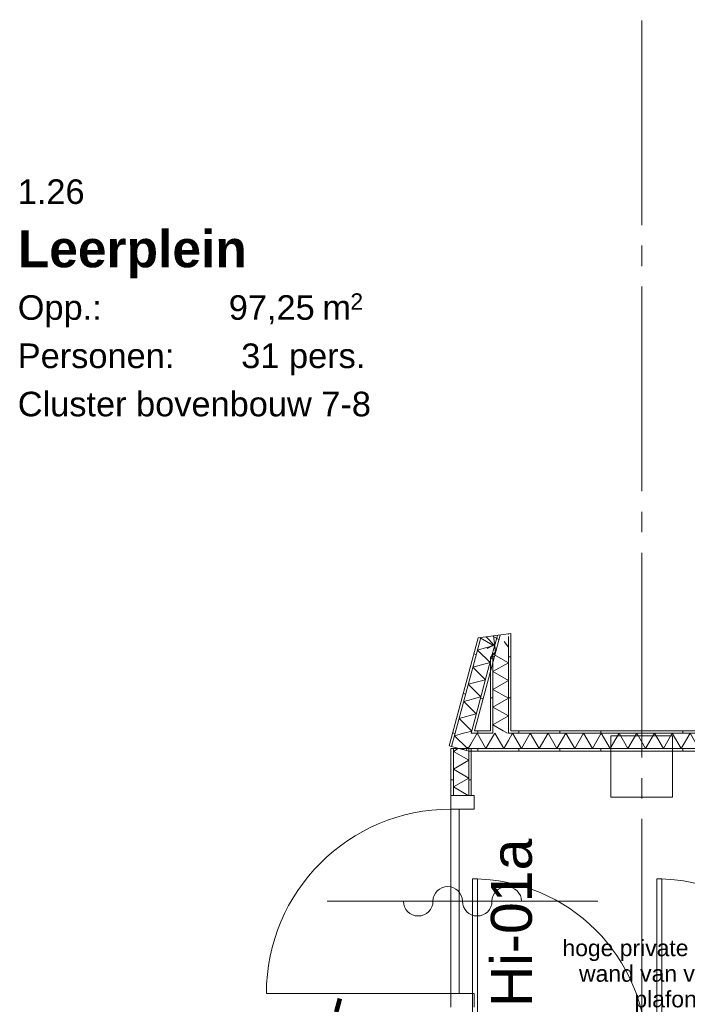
# Model space of a CAD drawing. Header units: millimetres. Extents: x 10 to 584, y 10 to 831.
# Tile 38 of 61: x 192 to 224, y 632 to 680. Entities that reach past the tile are written whole.
import ezdxf
from ezdxf.xclip import XClip

# ---------------------------------------------------------------- set-up
doc = ezdxf.new("R2010")
doc.units = ezdxf.units.MM
doc.header["$MEASUREMENT"] = 0
doc.header["$XCLIPFRAME"] = 0
doc.linetypes.add('B0204', pattern=[13, 10, -1, 1, -1])
for name, color, linetype in [('21 Buitenwanden', 7, 'Continuous'), ('22 NC Binnenwanden', 7, 'Continuous'), ('22 NC Binnenwanden Deuren', 7, 'Continuous'), ('22 NC Binnenwanden Deurlabels', 7, 'Continuous'), ('22 NC Binnenwanden Doorsnede-arcering', 7, 'Continuous'), ('22 NC Binnenwanden Laagscheidingslijnen', 7, 'Continuous'), ('28 Draagconstructies', 7, 'Continuous'), ('74 Sanitair', 7, 'Continuous'), ('A Stramien', 7, 'Continuous'), ('Info Algemeen', 7, 'Continuous'), ('Z Ruimtefuncties', 7, 'Continuous')]:
    doc.layers.add(name, color=color, linetype=linetype)
doc.styles.add('GENERATED_STYLE_1', font='txt')
doc.styles.add('GENERATED_STYLE_3', font='txt')
pattern_1 = [(97.7131, (78, 259.1879), (1.981905, 0.268426), [])]
pattern_2 = [(1e-14, (78, 259.1879), (0, 2), [])]
pattern_3 = [(345, (78, 259.1879), (0.517638, 1.931852), [])]
pattern_4 = [(270, (78, 259.1879), (2, 0), [])]
pattern_5 = [(180, (78, 259.1879), (0, 2), [])]

# ---------------------------------------------------------------- blocks, each defined once
blk = doc.blocks.new('*X235')
at = {"layer": '22 NC Binnenwanden Doorsnede-arcering', "color": 7, "linetype": 'Continuous', "lineweight": 0}
for p, q in [((215.492, 649.667), (215.28, 649.941)), ((214.803, 649.333), (214.778, 649.365)), ((214.803, 649.333), (214.85, 649.448))]:
    blk.add_line(p, q, dxfattribs=at)
blk = doc.blocks.new('*X255')
at = {"layer": '22 NC Binnenwanden Doorsnede-arcering', "color": 7, "linetype": 'Continuous', "lineweight": 0}
for p, q in [((212.808, 644.569), (213.043, 644.705)), ((212.808, 644.569), (213.558, 644.136)), ((212.808, 643.703), (213.558, 644.136)), ((212.808, 643.703), (213.558, 643.27)), ((212.808, 642.837), (213.558, 643.27)), ((212.808, 642.837), (213.526, 642.423))]:
    blk.add_line(p, q, dxfattribs=at)
blk = doc.blocks.new('*X296')
at = {"layer": '22 NC Binnenwanden Doorsnede-arcering', "color": 7, "linetype": 'Continuous', "lineweight": 0}
for p in [(214.405, 650.162), (214.428, 649.639)]:
    blk.add_line(p, (214.822, 649.745), dxfattribs=at)
blk = doc.blocks.new('*X298')
at = {"layer": '22 NC Binnenwanden Doorsnede-arcering', "color": 7, "linetype": 'Continuous', "lineweight": 0}
for p, q in [((213.986, 649.521), (214.428, 649.639)), ((213.986, 649.521), (214.598, 648.908)), ((213.762, 648.684), (214.598, 648.908)), ((213.762, 648.684), (214.374, 648.072)), ((213.538, 647.847), (214.374, 648.072)), ((213.538, 647.847), (214.15, 647.235)), ((213.313, 647.011), (214.15, 647.235)), ((213.313, 647.011), (213.926, 646.399)), ((213.089, 646.174), (213.926, 646.399)), ((213.089, 646.174), (213.702, 645.562)), ((213.302, 645.455), (213.702, 645.562))]:
    blk.add_line(p, q, dxfattribs=at)
blk = doc.blocks.new('*X299')
at = {"layer": '22 NC Binnenwanden Doorsnede-arcering', "color": 7, "linetype": 'Continuous', "lineweight": 0}
for p, q in [((212.865, 645.338), (213.302, 645.455)), ((212.865, 645.338), (213.478, 644.726)), ((213.401, 644.705), (213.478, 644.726))]:
    blk.add_line(p, q, dxfattribs=at)
blk = doc.blocks.new('*X301')
at = {"layer": '22 NC Binnenwanden Doorsnede-arcering', "color": 7, "linetype": 'Continuous', "lineweight": 0}
blk.add_line((213.251, 644.665), (213.401, 644.705), dxfattribs=at)
blk = doc.blocks.new('*X350')
at = {"layer": '22 NC Binnenwanden Doorsnede-arcering', "color": 7, "linetype": 'Continuous', "lineweight": 0}
for p in [(213.661, 644.926), (213.491, 644.777)]:
    blk.add_line(p, (213.533, 644.705), dxfattribs=at)
blk = doc.blocks.new('*X351')
at = {"layer": '22 NC Binnenwanden Doorsnede-arcering', "color": 7, "linetype": 'Continuous', "lineweight": 0}
for p, q in [((215.698, 645.455), (215.492, 645.098)), ((215.698, 645.455), (216.131, 644.705)), ((216.564, 645.455), (216.131, 644.705)), ((216.564, 645.455), (216.997, 644.705)), ((217.43, 645.455), (216.997, 644.705)), ((217.43, 645.455), (217.863, 644.705)), ((218.296, 645.455), (217.863, 644.705)), ((218.296, 645.455), (218.729, 644.705)), ((219.162, 645.455), (218.729, 644.705)), ((219.162, 645.455), (219.595, 644.705)), ((220.028, 645.455), (219.595, 644.705)), ((220.028, 645.455), (220.461, 644.705)), ((220.894, 645.455), (220.461, 644.705)), ((220.894, 645.455), (221.327, 644.705)), ((221.76, 645.455), (221.327, 644.705)), ((221.76, 645.455), (222.193, 644.705)), ((222.626, 645.455), (222.193, 644.705)), ((222.626, 645.455), (223.059, 644.705)), ((223.492, 645.455), (223.059, 644.705)), ((223.492, 645.455), (223.925, 644.705)), ((224.358, 645.455), (223.925, 644.705)), ((224.358, 645.455), (224.791, 644.705)), ((225.115, 645.267), (224.791, 644.705))]:
    blk.add_line(p, q, dxfattribs=at)
blk = doc.blocks.new('*X352')
at = {"layer": '22 NC Binnenwanden Doorsnede-arcering', "color": 7, "linetype": 'Continuous', "lineweight": 0}
for p, q in [((214.832, 645.455), (214.742, 645.299)), ((214.832, 645.455), (215.265, 644.705)), ((215.492, 645.098), (215.265, 644.705))]:
    blk.add_line(p, q, dxfattribs=at)
blk = doc.blocks.new('*X353')
at = {"layer": '22 NC Binnenwanden Doorsnede-arcering', "color": 7, "linetype": 'Continuous', "lineweight": 0}
for p, q in [((213.966, 645.455), (213.661, 644.926)), ((213.966, 645.455), (214.399, 644.705)), ((214.742, 645.299), (214.399, 644.705))]:
    blk.add_line(p, q, dxfattribs=at)
blk = doc.blocks.new('*X360')
at = {"layer": '22 NC Binnenwanden Doorsnede-arcering', "color": 7, "linetype": 'Continuous', "lineweight": 0}
for p, q in [((214.742, 649.765), (214.121, 650.124)), ((214.764, 650.211), (214.742, 650.198)), ((215.029, 650.033), (214.742, 650.198)), ((214.742, 649.765), (214.46, 649.603)), ((214.86, 649.4), (214.742, 649.332)), ((214.828, 649.283), (214.742, 649.332))]:
    blk.add_line(p, q, dxfattribs=at)
blk = doc.blocks.new('*X361')
at = {"layer": '22 NC Binnenwanden Doorsnede-arcering', "color": 7, "linetype": 'Continuous', "lineweight": 0}
blk.add_line((215.458, 645.455), (215.241, 645.58), dxfattribs=at)
blk = doc.blocks.new('*X362')
at = {"layer": '22 NC Binnenwanden Doorsnede-arcering', "color": 7, "linetype": 'Continuous', "lineweight": 0}
for p, q in [((215.492, 648.899), (214.753, 649.326)), ((215.492, 648.899), (214.742, 648.466)), ((215.492, 648.033), (214.742, 648.466)), ((215.492, 648.033), (214.742, 647.6)), ((215.492, 647.167), (214.742, 647.6)), ((215.492, 647.167), (214.742, 646.734)), ((215.492, 646.301), (214.742, 646.734)), ((215.492, 646.301), (214.742, 645.868)), ((215.241, 645.58), (214.742, 645.868))]:
    blk.add_line(p, q, dxfattribs=at)
blk = doc.blocks.new('Drawing_2_2', base_point=(78, 259.188))
at = {"layer": '22 NC Binnenwanden Doorsnede-arcering', "linetype": 'Continuous', "lineweight": 0, "true_color": 0x000000}
h = blk.add_hatch(dxfattribs=at)
h.set_pattern_fill('930_Lijnen_vert_200_0002', color=18, style=0, pattern_type=2)
h.set_pattern_definition(pattern_3)
h.paths.add_polyline_path([(214.014, 650.109), (212.602, 644.839), (212.723, 644.806), (214.113, 649.997)])
h = blk.add_hatch(dxfattribs=at)
h.set_pattern_fill('930_Lijnen_vert_200_0002', color=18, style=0, pattern_type=2)
h.set_pattern_definition(pattern_1)
h.paths.add_polyline_path([(214.014, 650.109), (214.723, 649.304), (215.617, 650.326)])
h = blk.add_hatch(dxfattribs=at)
h.set_pattern_fill('930_Lijnen_vert_200_0002', color=18, style=0, pattern_type=2)
h.set_pattern_definition(pattern_3)
h.paths.add_polyline_path([(214.014, 650.109), (214.113, 649.997), (214.149, 650.128)])
h = blk.add_hatch(dxfattribs=at)
h.set_pattern_fill('930_Lijnen_vert_200_0002', color=18, style=0, pattern_type=2)
h.set_pattern_definition(pattern_1)
h.paths.add_polyline_path([(214.954, 650.237), (214.674, 649.189), (214.808, 649.208), (215.089, 650.255)])
h = blk.add_hatch(dxfattribs=at)
h.set_pattern_fill('930_Lijnen_vert_200_0002', color=18, style=0, pattern_type=2)
h.set_pattern_definition(pattern_1)
h.paths.add_polyline_path([(215.492, 650.183), (215.617, 650.2), (215.617, 650.326)])
h = blk.add_hatch(dxfattribs=at)
h.set_pattern_fill('930_Lijnen_vert_200_0002', color=18, style=0, pattern_type=2)
h.set_pattern_definition(pattern_5)
h.paths.add_polyline_path([(215.492, 650.183), (215.492, 645.58), (215.617, 645.58), (215.617, 650.2)])
h = blk.add_hatch(dxfattribs=at)
h.set_pattern_fill('930_Lijnen_vert_200_0002', color=18, style=0, pattern_type=2)
h.set_pattern_definition(pattern_3)
h.paths.add_polyline_path([(213.836, 645.58), (214.808, 649.208), (214.709, 649.32), (213.707, 645.58)])
h = blk.add_hatch(dxfattribs=at)
h.set_pattern_fill('930_Lijnen_vert_200_0002', color=18, style=0, pattern_type=2)
h.set_pattern_definition(pattern_1)
h.paths.add_polyline_path([(214.617, 649.182), (214.742, 649.199), (214.742, 649.325)])
h = blk.add_hatch(dxfattribs=at)
h.set_pattern_fill('930_Lijnen_vert_200_0002', color=18, style=0, pattern_type=2)
h.set_pattern_definition(pattern_1)
h.paths.add_polyline_path([(214.723, 649.304), (214.617, 649.182), (214.808, 649.208)])
h = blk.add_hatch(dxfattribs=at)
h.set_pattern_fill('930_Lijnen_vert_200_0002', color=18, style=0, pattern_type=2)
h.set_pattern_definition(pattern_5)
h.paths.add_polyline_path([(214.617, 649.182), (214.617, 645.58), (214.742, 645.58), (214.742, 649.199)])
h = blk.add_hatch(dxfattribs=at)
h.set_pattern_fill('930_Lijnen_vert_200_0002', color=18, style=0, pattern_type=2)
h.set_pattern_definition(pattern_3)
h.paths.add_polyline_path([(213.802, 645.455), (213.836, 645.58), (213.707, 645.58), (213.673, 645.455)])
h = blk.add_hatch(dxfattribs=at)
h.set_pattern_fill('930_Lijnen_vert_200_0002', color=18, style=0, pattern_type=2)
h.set_pattern_definition(pattern_4)
h.paths.add_polyline_path([(214.617, 645.58), (213.836, 645.58), (213.802, 645.455), (214.617, 645.455)])
h = blk.add_hatch(dxfattribs=at)
h.set_pattern_fill('930_Lijnen_vert_200_0002', color=18, style=0, pattern_type=2)
h.set_pattern_definition(pattern_4)
h.paths.add_polyline_path([(214.617, 645.455), (214.742, 645.455), (214.742, 645.58), (214.617, 645.58)])
h = blk.add_hatch(dxfattribs=at)
h.set_pattern_fill('930_Lijnen_vert_200_0002', color=18, style=0, pattern_type=2)
h.set_pattern_definition(pattern_4)
h.paths.add_polyline_path([(215.492, 645.455), (215.617, 645.455), (215.617, 645.58), (215.492, 645.58)])
h = blk.add_hatch(dxfattribs=at)
h.set_pattern_fill('930_Lijnen_vert_200_0002', color=18, style=0, pattern_type=2)
h.set_pattern_definition(pattern_4)
h.paths.add_polyline_path([(215.617, 645.455), (225.037, 645.455), (225.07, 645.58), (215.617, 645.58)])
h = blk.add_hatch(dxfattribs=at)
h.set_pattern_fill('930_Lijnen_vert_200_0002', color=18, style=0, pattern_type=2)
h.set_pattern_definition(pattern_2)
h.paths.add_polyline_path([(212.808, 644.705), (212.683, 644.705), (212.683, 642.423), (212.808, 642.423)])
h = blk.add_hatch(dxfattribs=at)
h.set_pattern_fill('930_Lijnen_vert_200_0002', color=18, style=0, pattern_type=2)
h.set_pattern_definition(pattern_3)
h.paths.add_polyline_path([(213.447, 644.612), (213.568, 644.58), (213.601, 644.705), (213.472, 644.705)])
h = blk.add_hatch(dxfattribs=at)
h.set_pattern_fill('930_Lijnen_vert_200_0002', color=18, style=0, pattern_type=2)
h.set_pattern_definition(pattern_2)
h.paths.add_polyline_path([(213.683, 644.705), (213.558, 644.705), (213.558, 642.423), (213.683, 642.423)])
h = blk.add_hatch(dxfattribs=at)
h.set_pattern_fill('930_Lijnen_vert_200_0002', color=18, style=0, pattern_type=2)
h.set_pattern_definition(pattern_4)
h.paths.add_polyline_path([(225.741, 644.705), (213.601, 644.705), (213.568, 644.58), (225.708, 644.58)])
at = {"layer": '22 NC Binnenwanden', "color": 1, "linetype": 'Continuous', "lineweight": 0}
for p, q in [((212.602, 644.839), (212.723, 644.806)), ((212.723, 644.806), (213.447, 644.612)), ((213.447, 644.612), (213.568, 644.58)), ((212.683, 642.423), (212.808, 642.423)), ((212.808, 642.423), (213.558, 642.423)), ((213.558, 642.423), (213.683, 642.423))]:
    blk.add_line(p, q, dxfattribs=at)
at = {"layer": '22 NC Binnenwanden', "color": 1, "linetype": 'Continuous', "lineweight": 0, "flags": 128}
for points in [[(214.014, 650.109), (212.602, 644.839)], [(215.617, 650.326), (214.014, 650.109)], [(215.617, 650.326), (215.617, 650.2)], [(215.617, 645.58), (215.617, 650.2)], [(213.836, 645.58), (214.808, 649.208)], [(214.808, 649.208), (214.617, 649.182)], [(214.617, 649.182), (214.617, 645.58)], [(214.617, 645.58), (213.836, 645.58)], [(225.07, 645.58), (215.617, 645.58)], [(212.683, 644.705), (212.808, 644.705)], [(212.683, 644.705), (212.683, 642.423)], [(212.808, 644.705), (213.558, 644.705)], [(213.558, 644.705), (213.683, 644.705)], [(213.568, 644.58), (225.708, 644.58)], [(213.683, 642.423), (213.683, 644.705)]]:
    blk.add_lwpolyline(points, dxfattribs=at)
at = {"layer": '22 NC Binnenwanden Deuren', "color": 1, "linetype": 'Continuous', "lineweight": 0}
for p, q in [((212.602, 644.839), (212.723, 644.806)), ((212.723, 644.806), (213.447, 644.612)), ((213.447, 644.612), (213.568, 644.58)), ((212.683, 641.753), (212.683, 642.423)), ((212.683, 642.423), (213.823, 642.423)), ((212.683, 642.423), (212.808, 642.423)), ((212.683, 642.423), (212.808, 642.423)), ((212.808, 642.423), (213.558, 642.423)), ((212.808, 642.423), (213.558, 642.423)), ((213.558, 642.423), (213.683, 642.423)), ((213.558, 642.423), (213.683, 642.423)), ((213.823, 642.423), (213.823, 641.753)), ((213.823, 641.753), (212.683, 641.753)), ((212.683, 641.753), (212.683, 632.753)), ((213.083, 641.753), (212.683, 641.753)), ((213.083, 632.753), (213.083, 641.753)), ((219.853, 637.253), (206.653, 637.253)), ((212.683, 632.753), (203.683, 632.753)), ((212.683, 632.083), (212.683, 632.753)), ((212.683, 632.753), (213.823, 632.753)), ((212.683, 632.753), (213.083, 632.753)), ((213.823, 632.753), (213.823, 632.083))]:
    blk.add_line(p, q, dxfattribs=at)
for centre, radius, start, end in [((212.683, 632.753), 9, 90, 180), ((212.533, 637.253), 0.72, 0, 180), ((215.413, 637.253), 0.72, 0, 180), ((211.093, 637.253), 0.72, 180, 0), ((213.973, 637.253), 0.72, 180, 0)]:
    blk.add_arc(centre, radius, start, end, dxfattribs=at)
at = {"layer": '22 NC Binnenwanden Laagscheidingslijnen', "color": 9, "linetype": 'Continuous', "lineweight": 0}
for p, q in [((214.149, 650.128), (214.113, 649.997)), ((214.954, 650.237), (214.674, 649.189)), ((214.954, 650.237), (214.674, 649.189)), ((215.089, 650.255), (214.808, 649.208)), ((215.089, 650.255), (214.808, 649.208)), ((215.492, 649.426), (215.492, 650.183)), ((215.492, 649.426), (215.492, 650.183)), ((214.113, 649.997), (212.897, 645.455)), ((214.709, 649.32), (213.707, 645.58)), ((214.742, 649.199), (214.742, 649.325)), ((214.742, 649.199), (214.742, 649.325)), ((214.742, 645.58), (214.742, 649.199)), ((215.492, 645.58), (215.492, 649.426)), ((212.897, 645.455), (212.723, 644.806)), ((213.707, 645.58), (213.673, 645.455)), ((213.802, 645.455), (213.673, 645.455)), ((213.802, 645.455), (213.673, 645.455)), ((214.742, 645.455), (213.802, 645.455)), ((214.742, 645.58), (214.742, 645.455)), ((214.742, 645.58), (214.742, 645.455)), ((215.492, 645.455), (215.492, 645.58)), ((215.492, 645.455), (215.492, 645.58)), ((225.037, 645.455), (215.492, 645.455)), ((212.808, 644.705), (212.808, 642.423)), ((213.472, 644.705), (213.447, 644.612)), ((213.472, 644.705), (213.601, 644.705)), ((213.472, 644.705), (213.601, 644.705)), ((213.558, 644.705), (213.558, 642.423)), ((224.965, 644.705), (213.601, 644.705))]:
    blk.add_line(p, q, dxfattribs=at)
blk.add_point((215.492, 650.309), dxfattribs=at)
at = {"layer": '28 Draagconstructies', "color": 3, "linetype": 'Continuous', "lineweight": 0, "flags": 128}
blk.add_lwpolyline([(220.5, 642.33), (223.5, 642.33), (223.5, 645.33), (220.5, 645.33)], close=True, dxfattribs=at)
at = {"layer": '74 Sanitair', "color": 2, "linetype": 'Continuous', "lineweight": 0, "flags": 128}
for points in [[(213.738, 629.845), (213.738, 638.345), (213.988, 638.345), (213.988, 629.845)], [(222.738, 629.845), (222.738, 638.345), (222.988, 638.345), (222.988, 629.845)]]:
    blk.add_lwpolyline(points, close=True, dxfattribs=at)
at = {"layer": '74 Sanitair', "color": 2, "linetype": 'Continuous', "lineweight": 0}
for centre in [(213.738, 629.845), (222.738, 629.845)]:
    blk.add_arc(centre, 8.5, 0, 90, dxfattribs=at)
at = {"layer": 'A Stramien', "color": 9, "linetype": 'B0204', "lineweight": 0}
blk.add_line((222, 784.271), (222, 233.204), dxfattribs=at)
at = {"layer": '21 Buitenwanden', "color": 4, "linetype": 'Continuous', "lineweight": 0}
for name in ['*X360', '*X296', '*X298', '*X235', '*X362', '*X299', '*X353', '*X352', '*X361', '*X351', '*X350', '*X255', '*X301']:
    blk.add_blockref(name, (0, 0), dxfattribs=at)
at = {"layer": '22 NC Binnenwanden Deurlabels', "color": 2, "linetype": 'Continuous', "lineweight": 0, "char_height": 2, "style": 'GENERATED_STYLE_1'}
for s, insert, attachment_point, rotation in [('\\A1;{\\pql;\\fArial|b0|i0|c0|p38;Hi-01a}', (214.64, 632.083), 1, 90), ('\\A1;{\\pql;\\fArial|b0|i0|c0|p38;-}', (207.806, 631.521), 7, 75)]:
    blk.add_mtext(s, dxfattribs=dict(at, insert=insert, attachment_point=attachment_point, rotation=rotation))
at = {"layer": 'Info Algemeen', "color": 2, "linetype": 'Continuous', "lineweight": 0, "insert": (223.475, 631.832), "char_height": 0.8, "width": 10.75705, "attachment_point": 8, "line_spacing_factor": 0.936739, "style": 'GENERATED_STYLE_1'}
blk.add_mtext('\\A1;{\\pqc;\\fArial|b0|i0|c0|p38;hoge \\fArial|b0|i0|c0|p38;private \\fArial|b0|i0|c0|p38;sanitaire wand \\fArial|b0|i0|c0|p38;van vloer tot plafond}', dxfattribs=at)
at = {"layer": 'Z Ruimtefuncties', "color": 2, "linetype": 'Continuous', "lineweight": 0, "attachment_point": 1}
for s, insert, char_height, style in [('\\A1;{\\pql;\\pt0;\\fArial|b0|i0|c0|p38;1.26}', (191.548, 672.505), 1.2, 'GENERATED_STYLE_1'), ('\\A1;{\\pql;\\pt0;\\fArial|b1|i0|c0|p38;Leerplein}', (191.548, 670.011), 1.8, 'GENERATED_STYLE_3'), ('\\A1;{\\pql;\\fArial|b0|i0|c0|p38;2}', (207.782, 666.94), 0.8, 'GENERATED_STYLE_1'), ('\\A1;{\\pql;\\pt0;\\fArial|b0|i0|c0|p38;Opp.: }', (191.548, 666.848), 1.2, 'GENERATED_STYLE_1'), ('\\A1;{\\pql;\\fArial|b0|i0|c0|p38;97,25}', (201.847, 666.848), 1.2, 'GENERATED_STYLE_1'), ('\\A1;{\\pql;\\fArial|b0|i0|c0|p38; m}', (205.95, 666.848), 1.2, 'GENERATED_STYLE_1'), ('\\A1;{\\pql;\\pt0;\\fArial|b0|i0|c0|p38;31 pers.}', (202.454, 664.491), 1.2, 'GENERATED_STYLE_1'), ('\\A1;{\\pql;\\pt0;\\fArial|b0|i0|c0|p38;Personen: }', (191.548, 664.491), 1.2, 'GENERATED_STYLE_1'), ('\\A1;{\\pql;\\pt0;\\fArial|b0|i0|c0|p38;Cluster bovenbouw 7-8}', (191.548, 662.134), 1.2, 'GENERATED_STYLE_1')]:
    blk.add_mtext(s, dxfattribs=dict(at, insert=insert, char_height=char_height, style=style))

msp = doc.modelspace()

# ---------------------------------------------------------------- block references
at = {"color": 4, "linetype": 'Continuous', "lineweight": 0}
ref = msp.add_blockref('Drawing_2_2', (78, 259.188), dxfattribs=at)
XClip(ref).set_block_clipping_path([(30, 141.736842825), (586.5626696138, 807.8168177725)])

doc.saveas('drawing.dxf')
